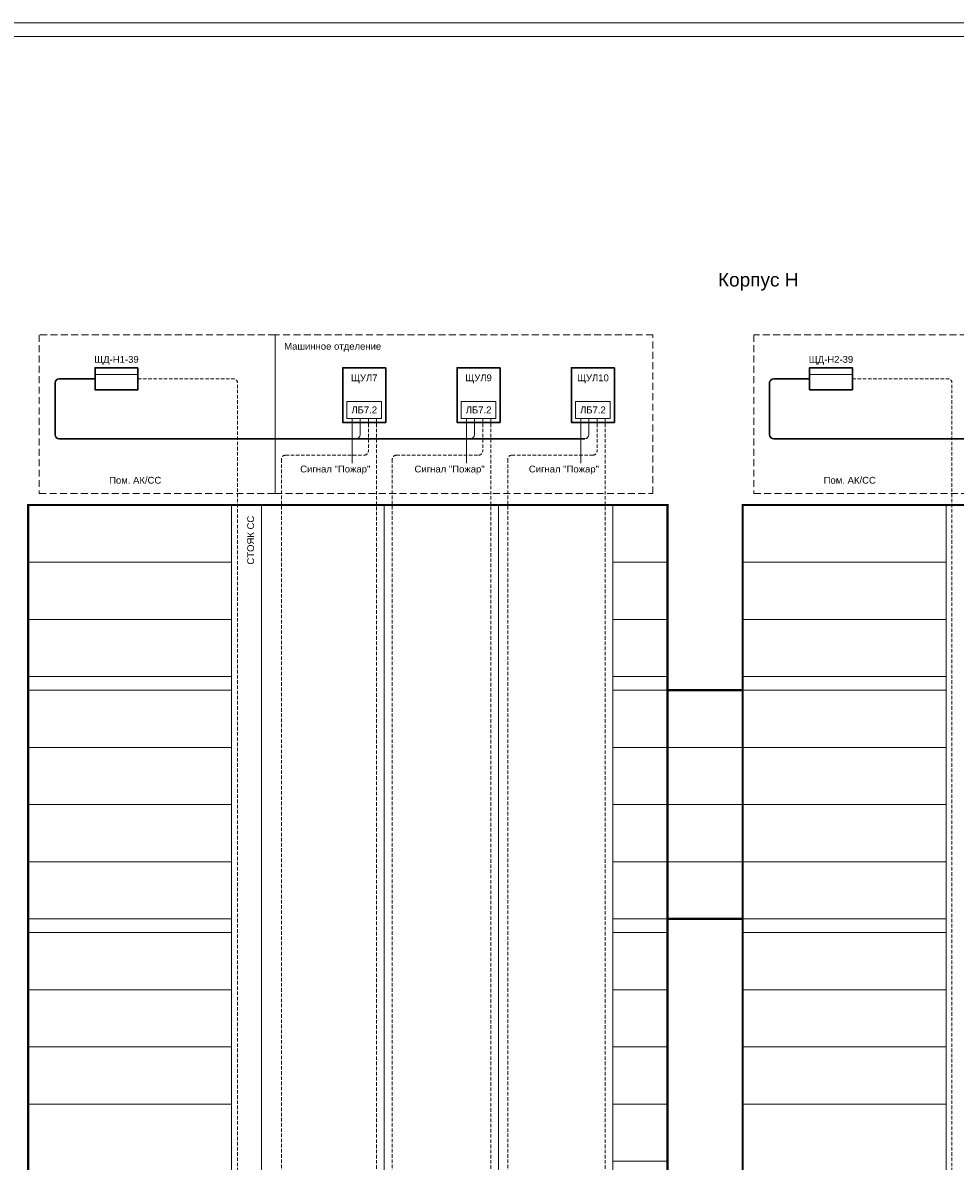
# Model space of a CAD drawing. Header units: millimetres. Extents: x 0 to 2625, y -889 to 841.
# Tile 15 of 24: x 624 to 966, y 423 to 841. Entities that reach past the tile are written whole.
import ezdxf

# ---------------------------------------------------------------- set-up
doc = ezdxf.new("R2010")
doc.units = ezdxf.units.MM
doc.linetypes.add('штриховая', pattern=[19.05, 12.7, -6.35])
doc.layers.get('0').update_dxf_attribs({"lineweight": 15})
doc.styles.add('CP.Text', font='arial.ttf')

msp = doc.modelspace()

# ---------------------------------------------------------------- linework, layer by layer
for p, q in [((650.19, 711.81), (665.96, 711.81)), ((912.68, 711.81), (928.45, 711.81))]:
    msp.add_line(p, q)
at = {"color": 1, "lineweight": 30}
for p, q in [((635.52, 708.73), (635.52, 689.69)), ((650.19, 710.23), (637.02, 710.23)), ((898, 708.73), (898, 689.69)), ((912.68, 710.23), (899.5, 710.23)), ((830.11, 688.19), (637.02, 688.19)), ((1137.6, 688.19), (899.5, 688.19))]:
    msp.add_line(p, q, dxfattribs=at)
at = {"color": 6, "linetype": 'штриховая', "ltscale": 0.1}
for p, q in [((665.96, 710.23), (701.02, 710.23)), ((702.52, 181.03), (702.52, 708.73)), ((928.45, 710.23), (963.51, 710.23)), ((965.01, 181.03), (965.01, 708.73))]:
    msp.add_line(p, q, dxfattribs=at)
at = {"color": 5, "ltscale": 0.1}
for p, q in [((744.61, 695.69), (744.61, 679.24)), ((786.61, 695.69), (786.61, 679.24)), ((828.61, 695.69), (828.61, 679.24))]:
    msp.add_line(p, q, dxfattribs=at)
at = {"color": 1, "ltscale": 0.1}
for p, q in [((747.61, 695.69), (747.61, 689.69)), ((789.61, 695.69), (789.61, 689.69)), ((831.61, 695.69), (831.61, 689.69))]:
    msp.add_line(p, q, dxfattribs=at)
at = {"color": 4, "linetype": 'штриховая', "ltscale": 0.1}
for p, q in [((750.61, 695.69), (750.61, 683.69)), ((792.61, 695.69), (792.61, 683.69)), ((834.61, 695.69), (834.61, 683.69)), ((720.19, 682.19), (749.11, 682.19)), ((760.9, 682.19), (791.11, 682.19)), ((803.32, 682.19), (833.11, 682.19)), ((718.69, 680.69), (718.69, 192.03)), ((759.4, 680.69), (759.4, 195.03)), ((801.82, 680.69), (801.82, 198.03))]:
    msp.add_line(p, q, dxfattribs=at)
at = {"color": 30, "linetype": 'штриховая', "ltscale": 0.1, "true_color": 0xf26722}
for p, q in [((753.61, 695.69), (753.61, 243.08)), ((795.61, 695.69), (795.61, 243.08)), ((837.61, 695.69), (837.61, 243.08))]:
    msp.add_line(p, q, dxfattribs=at)
for points in [[(0, 841), (0, 0), (1189, 0), (1189, 841)], [(20, 5), (20, 836), (1184, 836), (1184, 5)], [(742.72, 695.69), (755.49, 695.69), (755.49, 701.91), (742.72, 701.91)], [(784.72, 695.69), (797.49, 695.69), (797.49, 701.91), (784.72, 701.91)], [(826.72, 695.69), (839.49, 695.69), (839.49, 701.91), (826.72, 701.91)]]:
    msp.add_lwpolyline(points, close=True)
at = {"linetype": 'штриховая', "ltscale": 0.2}
for points in [[(716.38, 726.39), (629.74, 726.39), (629.74, 668.08), (716.38, 668.08)], [(855.16, 726.39), (716.38, 726.39), (716.38, 668.08), (855.16, 668.08)], [(981.87, 726.39), (892.23, 726.39), (892.23, 668.08), (981.87, 668.08)]]:
    msp.add_lwpolyline(points, close=True, dxfattribs=at)
at = {"lineweight": 30}
for points in [[(665.96, 714.27), (665.96, 706.19), (650.19, 706.19), (650.19, 714.27)], [(756.99, 714.27), (756.99, 694.19), (741.22, 694.19), (741.22, 714.27)], [(798.99, 714.27), (798.99, 694.19), (783.22, 694.19), (783.22, 714.27)], [(840.99, 714.27), (840.99, 694.19), (825.22, 694.19), (825.22, 714.27)], [(928.45, 714.27), (928.45, 706.19), (912.68, 706.19), (912.68, 714.27)]]:
    msp.add_lwpolyline(points, close=True, dxfattribs=at)
at = {"color": 251, "linetype": 'ByBlock', "lineweight": 30, "ltscale": 3, "true_color": 0x636466, "const_width": 0.8}
for points in [[(860.52, 511.87), (860.52, 663.87), (625.65, 663.87), (625.65, 244.53), (860.52, 244.53), (860.52, 511.87)], [(888.14, 511.87), (888.14, 244.53), (1168.01, 244.53), (1168.01, 663.87), (888.14, 663.87), (888.14, 511.87)], [(860.52, 595.87), (888.14, 595.87)], [(860.52, 511.87), (888.14, 511.87)]]:
    msp.add_lwpolyline(points, dxfattribs=at)
for points in [[(625.65, 663.87), (860.52, 663.87), (860.52, 663.87), (625.65, 663.87)], [(888.14, 663.87), (1168.01, 663.87), (1168.01, 663.87), (888.14, 663.87)]]:
    msp.add_lwpolyline(points, close=True, dxfattribs=at)
at = {"color": 251, "linetype": 'ByBlock', "lineweight": 5, "ltscale": 3, "true_color": 0x636466}
for points in [[(700.38, 663.87), (700.38, 244.53)], [(711.37, 663.87), (711.37, 154.49)], [(756.38, 663.87), (756.38, 154.49)], [(798.38, 663.87), (798.38, 154.49)], [(798.38, 663.87), (798.38, 154.49)], [(840.38, 663.87), (840.38, 154.49)], [(840.38, 663.87), (840.38, 154.49)], [(962.87, 663.87), (962.87, 244.53)], [(625.65, 642.87), (700.38, 642.87)], [(840.38, 642.87), (860.52, 642.87)], [(888.14, 642.87), (962.87, 642.87)], [(625.65, 621.87), (700.38, 621.87)], [(840.38, 621.87), (860.52, 621.87)], [(888.14, 621.87), (962.87, 621.87)], [(625.65, 600.87), (700.38, 600.87)], [(840.38, 600.87), (860.52, 600.87)], [(888.14, 600.87), (962.87, 600.87)], [(625.65, 595.87), (700.38, 595.87)], [(840.38, 595.87), (860.52, 595.87)], [(888.14, 595.87), (962.87, 595.87)], [(625.65, 574.87), (700.38, 574.87)], [(840.38, 574.87), (962.87, 574.87)], [(625.65, 553.87), (700.38, 553.87)], [(840.38, 553.87), (962.87, 553.87)], [(625.65, 532.87), (700.38, 532.87)], [(840.38, 532.87), (962.87, 532.87)], [(625.65, 511.87), (700.38, 511.87)], [(840.38, 511.87), (860.52, 511.87)], [(888.14, 511.87), (962.87, 511.87)], [(625.65, 506.87), (700.38, 506.87)], [(840.38, 506.87), (860.52, 506.87)], [(888.14, 506.87), (962.87, 506.87)], [(625.65, 485.87), (700.38, 485.87)], [(840.38, 485.87), (860.52, 485.87)], [(888.14, 485.87), (962.87, 485.87)], [(625.65, 464.87), (700.38, 464.87)], [(840.38, 464.87), (860.52, 464.87)], [(888.14, 464.87), (962.87, 464.87)], [(625.65, 443.87), (700.38, 443.87)], [(840.38, 443.87), (860.52, 443.87)], [(888.14, 443.87), (962.87, 443.87)], [(840.38, 422.87), (860.52, 422.87)]]:
    msp.add_lwpolyline(points, dxfattribs=at)
at = {"color": 1, "lineweight": 30}
for centre, start, end in [((637.02, 708.73), 90, 180), ((899.5, 708.73), 90, 180), ((637.02, 689.69), 180, 270), ((899.5, 689.69), 180, 270)]:
    msp.add_arc(centre, 1.5, start, end, dxfattribs=at)
at = {"color": 6, "linetype": 'штриховая', "ltscale": 0.1}
for centre in [(701.02, 708.73), (963.51, 708.73)]:
    msp.add_arc(centre, 1.5, 0, 90, dxfattribs=at)
at = {"color": 1, "ltscale": 0.1}
for centre in [(746.11, 689.69), (788.11, 689.69), (830.11, 689.69)]:
    msp.add_arc(centre, 1.5, 270, 0, dxfattribs=at)
at = {"color": 4, "linetype": 'штриховая', "ltscale": 0.1}
for centre, start, end in [((720.19, 680.69), 90, 180), ((749.11, 683.69), 270, 0), ((760.9, 680.69), 90, 180), ((791.11, 683.69), 270, 0), ((803.32, 680.69), 90, 180), ((833.11, 683.69), 270, 0)]:
    msp.add_arc(centre, 1.5, start, end, dxfattribs=at)

# ---------------------------------------------------------------- texts
at = {"attachment_point": 5, "line_spacing_factor": 0.9, "style": 'CP.Text'}
for s, insert, char_height, width in [('Корпус H', (893.83, 745.89), 5, 542.3578), ('Машинное отделение', (737.5, 721.81), 2.5, 41.3892), ('ЩД-H1-39', (658.08, 717.01), 2.5, 15.77), ('ЩД-H2-39', (920.56, 717.01), 2.5, 15.77), ('ЩУЛ7', (749.11, 710.23), 2.5, 15.77), ('ЩУЛ9', (791.11, 710.23), 2.5, 15.77), ('ЩУЛ10', (833.11, 710.23), 2.5, 15.77), ('ЛБ7.2', (749.11, 698.8), 2.5, 12.77), ('ЛБ7.2', (791.11, 698.8), 2.5, 12.77), ('ЛБ7.2', (833.11, 698.8), 2.5, 12.77), ('Сигнал "Пожар"', (738.45, 676.72), 2.5, 32.4033), ('Сигнал "Пожар"', (780.45, 676.72), 2.5, 32.4033), ('Сигнал "Пожар"', (822.45, 676.72), 2.5, 32.4033), ('Пом. АК/СС', (664.96, 672.96), 2.5, 70.4508), ('Пом. АК/СС', (927.45, 672.96), 2.5, 70.4508)]:
    msp.add_mtext(s, dxfattribs=dict(at, insert=insert, char_height=char_height, width=width))
at = {"insert": (707.38, 650.97), "char_height": 2.5, "width": 21, "attachment_point": 5, "rotation": 90, "style": 'CP.Text'}
msp.add_mtext('СТОЯК СС', dxfattribs=at)

doc.saveas('drawing.dxf')
